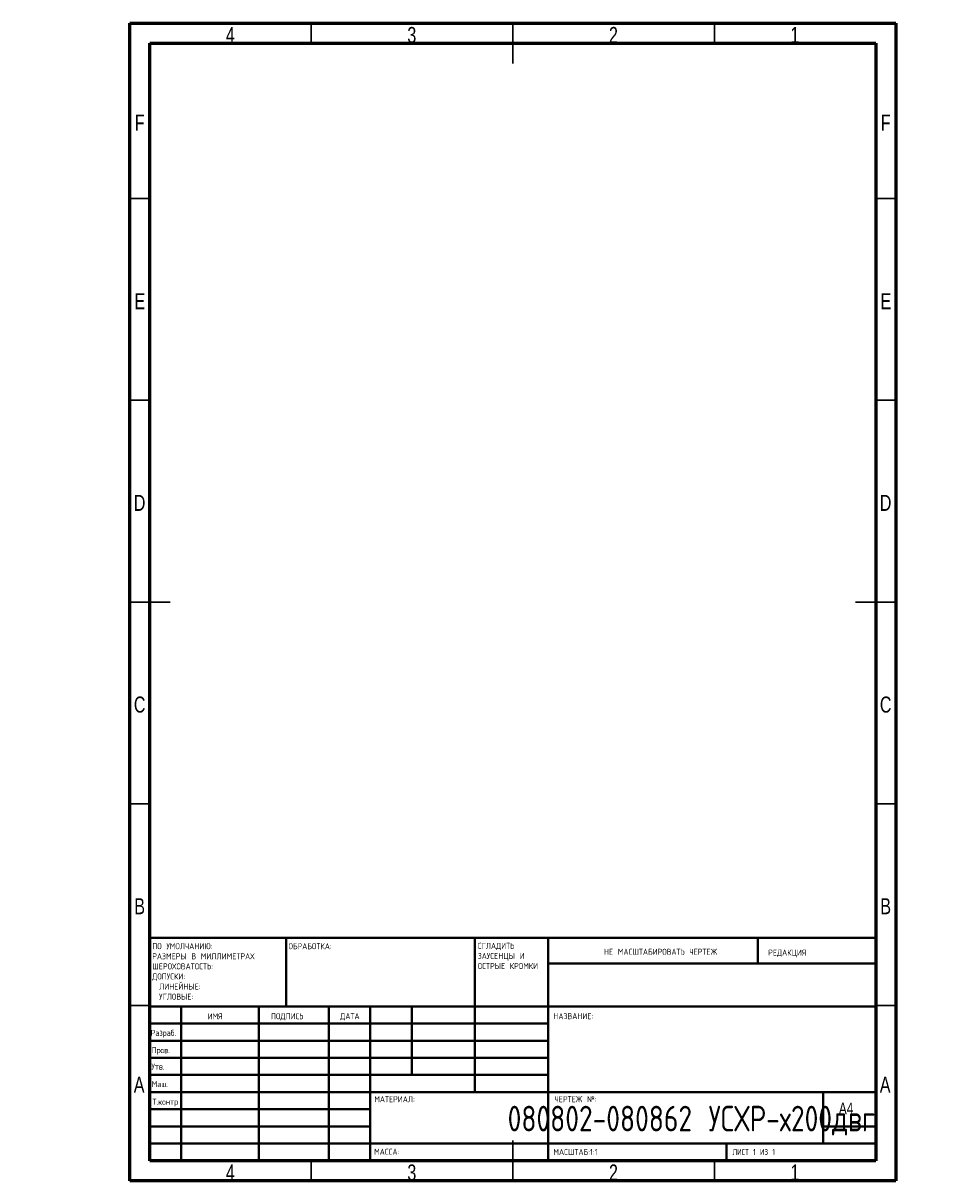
# Model space of a CAD drawing. Header units: millimetres. Extents: x -256 to 1513, y -7074 to 292.
# Tile 7 of 8: x -11 to 216, y 5 to 292. Entities that reach past the tile are written whole.
import ezdxf

# ---------------------------------------------------------------- set-up
doc = ezdxf.new("R2010")
doc.units = ezdxf.units.MM
doc.styles.add('SLDTEXTSTYLE0', font='TXT', dxfattribs={"width": 0.75, "bigfont": 'bigfont'})
doc.styles.add('SLDTEXTSTYLE1', font='TXT', dxfattribs={"width": 0.75})
doc.styles.add('SLDTEXTSTYLE2', font='TXT', dxfattribs={"width": 0.681818, "bigfont": 'bigfont'})

# ---------------------------------------------------------------- blocks, each defined once
blk = doc.blocks.new('SW_NOTE_0')
at = {"color": 0, "linetype": 'Continuous', "lineweight": 0, "char_height": 1.5, "attachment_point": 1, "style": 'SLDTEXTSTYLE0'}
for s, insert in [('\\M+18452\\M+18443\\M+1844C\\M+18440\\M+18444\\M+18449\\M+18453\\M+1845D', (0, 1.93)), ('\\M+18448\\M+18440\\M+18454\\M+18452\\M+18445\\M+1844E\\M+18457\\M+1845C \\M+18449', (0, -0.57)), ('\\M+1844F\\M+18452\\M+18453\\M+18451\\M+1845C\\M+18445 \\M+1844B\\M+18451\\M+1844F\\M+1844D\\M+1844B\\M+18449', (0, -3.07))]:
    blk.add_mtext(s, dxfattribs=dict(at, insert=insert))
blk = doc.blocks.new('SW_NOTE_1')
at = {"color": 0, "linetype": 'Continuous', "lineweight": 0, "char_height": 1.5, "attachment_point": 1, "style": 'SLDTEXTSTYLE0'}
for s, insert in [('\\M+18450\\M+1844F \\M+18454\\M+1844D\\M+1844F\\M+1844C\\M+18458\\M+18440\\M+1844E\\M+18449\\M+1845F:', (0, 1.93)), ('\\M+18451\\M+18440\\M+18448\\M+1844D\\M+18445\\M+18451\\M+1845C \\M+18442 \\M+1844D\\M+18449\\M+1844C\\M+1844C\\M+18449\\M+1844D\\M+18445\\M+18453\\M+18451\\M+18440\\M+18456', (0, -0.57)), ('\\M+18459\\M+18445\\M+18451\\M+1844F\\M+18456\\M+1844F\\M+18442\\M+18440\\M+18453\\M+1844F\\M+18452\\M+18453\\M+1845D:', (0, -3.07)), ('\\M+18444\\M+1844F\\M+18450\\M+18454\\M+18452\\M+1844B\\M+18449:', (0, -5.57)), ('\\M+1844C\\M+18449\\M+1844E\\M+18445\\M+1844A\\M+1844E\\M+1845C\\M+18445:', (1.69, -8.07)), ('\\M+18454\\M+18443\\M+1844C\\M+1844F\\M+18442\\M+1845C\\M+18445:', (1.69, -10.57))]:
    blk.add_mtext(s, dxfattribs=dict(at, insert=insert))

msp = doc.modelspace()

# ---------------------------------------------------------------- linework, layer by layer
at = {"color": 7, "linetype": 'Continuous', "lineweight": 60}
for p, q in [((15, 5), (15, 292)), ((15, 292), (205, 292)), ((205, 292), (205, 5)), ((20, 10), (20, 287)), ((20, 287), (200, 287)), ((200, 287), (200, 10)), ((200, 10), (20, 10)), ((205, 5), (15, 5))]:
    msp.add_line(p, q, dxfattribs=at)
at = {"color": 7, "linetype": 'Continuous', "lineweight": 30}
for p, q in [((60, 287), (60, 292)), ((110, 287), (110, 292)), ((110, 292), (110, 282)), ((160, 287), (160, 292)), ((20, 248.5), (15, 248.5)), ((200, 248.5), (205, 248.5)), ((20, 198.5), (15, 198.5)), ((200, 198.5), (205, 198.5)), ((20, 148.5), (15, 148.5)), ((15, 148.5), (25, 148.5)), ((205, 148.5), (195, 148.5)), ((200, 148.5), (205, 148.5)), ((20, 98.5), (15, 98.5)), ((200, 98.5), (205, 98.5)), ((20, 48.5), (15, 48.5)), ((200, 48.5), (205, 48.5)), ((110, 5), (110, 15)), ((60, 10), (60, 5)), ((110, 10), (110, 5)), ((160, 10), (160, 5))]:
    msp.add_line(p, q, dxfattribs=at)
at = {"color": 7, "linetype": 'Continuous', "lineweight": 40}
for p, q in [((20, 65.25), (200, 65.25)), ((20, 65.25), (20, 10)), ((53.8, 48.25), (53.8, 65.25)), ((100.6, 65.25), (100.6, 27)), ((118.8, 65.25), (118.8, 10)), ((170.8, 58.88), (170.8, 65.25)), ((200, 58.88), (118.8, 58.88)), ((200, 48.25), (20, 48.25)), ((27.8, 48.25), (27.8, 10)), ((46.99, 48.25), (46.99, 10)), ((64.4, 48.25), (64.4, 10)), ((74.6, 10), (74.6, 48.25)), ((85, 31.25), (85, 48.25)), ((118.8, 44), (20, 44)), ((118.8, 39.75), (20, 39.75)), ((118.8, 35.5), (20, 35.5)), ((118.8, 31.25), (20, 31.25)), ((74.6, 27), (20, 27)), ((74.6, 27), (200, 27)), ((187, 14.25), (187, 27)), ((74.6, 22.75), (20, 22.75)), ((74.6, 18.5), (20, 18.5)), ((200, 18.5), (187, 18.5)), ((20, 14.25), (200, 14.25)), ((163, 10), (163, 14.25))]:
    msp.add_line(p, q, dxfattribs=at)

# ---------------------------------------------------------------- block references
at = {"color": 7, "linetype": 'Continuous', "lineweight": 0}
for name, p in [('SW_NOTE_1', (20.59, 61.99)), ('SW_NOTE_0', (101.31, 62.07))]:
    msp.add_blockref(name, p, dxfattribs=at)

# ---------------------------------------------------------------- texts
for s, insert, char_height, attachment_point, style in [('4', (39.96, 291.06), 3.97, 2, 'SLDTEXTSTYLE1'), ('3', (84.96, 291.06), 3.97, 2, 'SLDTEXTSTYLE1'), ('2', (134.96, 291.06), 3.97, 2, 'SLDTEXTSTYLE1'), ('1', (179.96, 291.06), 3.97, 2, 'SLDTEXTSTYLE1'), ('F', (17.46, 269.31), 3.97, 2, 'SLDTEXTSTYLE1'), ('F', (202.46, 269.31), 3.97, 2, 'SLDTEXTSTYLE1'), ('E', (17.51, 225.06), 3.97, 2, 'SLDTEXTSTYLE1'), ('E', (202.51, 225.06), 3.97, 2, 'SLDTEXTSTYLE1'), ('D', (17.45, 175.06), 3.97, 2, 'SLDTEXTSTYLE1'), ('D', (202.45, 175.06), 3.97, 2, 'SLDTEXTSTYLE1'), ('C', (17.46, 125.06), 3.97, 2, 'SLDTEXTSTYLE1'), ('C', (202.46, 125.06), 3.97, 2, 'SLDTEXTSTYLE1'), ('B', (17.47, 75.06), 3.97, 2, 'SLDTEXTSTYLE1'), ('B', (202.47, 75.06), 3.97, 2, 'SLDTEXTSTYLE1'), ('\\M+1844F\\M+18441\\M+18451\\M+18440\\M+18441\\M+1844F\\M+18453\\M+1844B\\M+18440:', (54.37, 63.92), 1.5, 1, 'SLDTEXTSTYLE0'), ('\\M+1844E\\M+18445 \\M+1844D\\M+18440\\M+18452\\M+18459\\M+18453\\M+18440\\M+18441\\M+18449\\M+18451\\M+1844F\\M+18442\\M+18440\\M+18453\\M+1845D \\M+18458\\M+18445\\M+18451\\M+18453\\M+18445\\M+18447', (132.61, 62.53), 1.5, 1, 'SLDTEXTSTYLE0'), ('\\M+18451\\M+18445\\M+18444\\M+18440\\M+1844B\\M+18457\\M+18449\\M+18460', (173.33, 62.33), 1.5, 1, 'SLDTEXTSTYLE0'), ('\\M+18449\\M+1844D\\M+18460', (34.32, 46.5), 1.5, 1, 'SLDTEXTSTYLE0'), ('\\M+18450\\M+1844F\\M+18444\\M+18450\\M+18449\\M+18452\\M+1845D', (50.03, 46.56), 1.5, 1, 'SLDTEXTSTYLE0'), ('\\M+18444\\M+18440\\M+18453\\M+18440', (67.21, 46.58), 1.5, 1, 'SLDTEXTSTYLE0'), ('\\M+1844E\\M+18440\\M+18448\\M+18442\\M+18440\\M+1844E\\M+18449\\M+18445:', (120.07, 46.58), 1.5, 1, 'SLDTEXTSTYLE0'), ('\\M+18451\\M+18470\\M+18478\\M+18482\\M+18470\\M+18471.', (20.21, 42.43), 1.5, 1, 'SLDTEXTSTYLE0'), ('\\M+18450\\M+18482\\M+18480\\M+18472.', (20.41, 38.15), 1.5, 1, 'SLDTEXTSTYLE0'), ('\\M+18454\\M+18484\\M+18472.', (20.4, 34.06), 1.5, 1, 'SLDTEXTSTYLE0'), ('A', (17.34, 30.81), 3.97, 2, 'SLDTEXTSTYLE1'), ('\\M+1844D\\M+18470\\M+1848A.', (20.46, 29.73), 1.5, 1, 'SLDTEXTSTYLE0'), ('A', (202.34, 30.81), 3.97, 2, 'SLDTEXTSTYLE1'), ('\\M+1844D\\M+18440\\M+18453\\M+18445\\M+18451\\M+18449\\M+18440\\M+1844C:', (75.65, 25.99), 1.5, 1, 'SLDTEXTSTYLE0'), ('\\M+18458\\M+18445\\M+18451\\M+18453\\M+18445\\M+18447 \\M+18782:', (120.37, 25.99), 1.5, 1, 'SLDTEXTSTYLE0'), ('080802-080862 \\M+18454\\M+18452\\M+18456\\M+18451-\\M+18487200\\M+18474\\M+18472\\M+18473', (154.27, 23.61), 6.35, 2, 'SLDTEXTSTYLE0'), ('\\M+18453.\\M+1847B\\M+18480\\M+1847E\\M+18484\\M+18482', (20.67, 25.35), 1.5, 1, 'SLDTEXTSTYLE0'), ('A4', (190.87, 24.41), 2.91, 1, 'SLDTEXTSTYLE1'), ('\\M+1844D\\M+18440\\M+18452\\M+18452\\M+18440:', (75.62, 12.95), 1.4986, 1, 'SLDTEXTSTYLE0'), ('\\M+1844D\\M+18440\\M+18452\\M+18459\\M+18453\\M+18440\\M+18441:1:1', (120.07, 12.9), 1.5, 1, 'SLDTEXTSTYLE0'), ('\\M+1844C\\M+18449\\M+18452\\M+18453 1 \\M+18449\\M+18448 1', (164.48, 12.9), 1.5, 1, 'SLDTEXTSTYLE2'), ('4', (39.96, 9.06), 3.97, 2, 'SLDTEXTSTYLE1'), ('3', (84.96, 9.06), 3.97, 2, 'SLDTEXTSTYLE1'), ('2', (134.96, 9.06), 3.97, 2, 'SLDTEXTSTYLE1'), ('1', (179.96, 9.06), 3.97, 2, 'SLDTEXTSTYLE1')]:
    msp.add_mtext(s, dxfattribs=dict(at, insert=insert, char_height=char_height, attachment_point=attachment_point, style=style))

doc.saveas('drawing.dxf')
